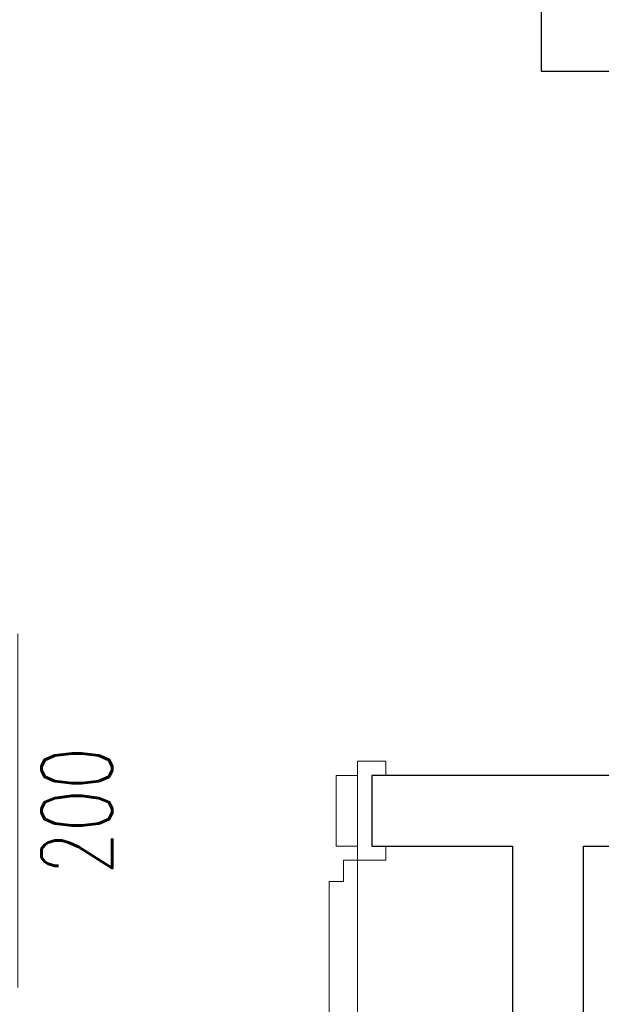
# Model space of a CAD drawing. Header units: millimetres. Extents: x 6161 to 8965, y -9035 to -5431.
# Tile 240 of 256: x 6830 to 6912, y -6195 to -6056. Entities that reach past the tile are written whole.
import ezdxf

# ---------------------------------------------------------------- set-up
doc = ezdxf.new("R2010")
doc.units = ezdxf.units.MM
doc.linetypes.add('DASHED', pattern=[19.05, 12.7, -6.35])
doc.layers.add('drzwi', color=30, linetype='Continuous', lineweight=20)
doc.layers.add('Ściany', color=7, linetype='Continuous')
doc.styles.add('JACEK_07', font='SIMPLEX.SHX', dxfattribs={"width": 0.7})

# ---------------------------------------------------------------- blocks, each defined once
blk = doc.blocks.new('*U466')
at = {"color": 7}
blk.add_lwpolyline([(50, 25), (50, -25)], dxfattribs=at)
for points in [[(-2, 5), (0, 5), (0, -5), (-2, -5), (-2, -7), (2, -7), (2, -5), (2, 7), (-2, 7), (-2, 5)], [(102, 5), (100, 5), (100, -5), (102, -5), (102, -7), (98, -7), (98, -5), (98, 7), (102, 7), (102, 5)], [(2, -5), (5, -5), (5, 5), (2, 5)], [(98, -5), (95, -5), (95, 5), (98, 5)]]:
    blk.add_lwpolyline(points)
blk.add_lwpolyline([(96, -7), (96, -10), (94, -10), (94, -100), (96, -100), (96, -103), (98, -103), (98, -7)], close=True)
at = {"linetype": 'DASHED'}
blk.add_arc((98, -7), 96, 180, 270, dxfattribs=at)
at = {"color": 7, "insert": (50, 0), "char_height": 10, "width": 10, "attachment_point": 5, "rotation": 90, "style": 'JACEK_07'}
blk.add_mtext('90\\P200', dxfattribs=at)

msp = doc.modelspace()

# ---------------------------------------------------------------- linework, layer by layer
at = {"layer": 'Ściany'}
msp.add_lwpolyline([(6903.83, -6047.82), (6903.83, -6062.82), (7048.83, -6062.82), (7048.83, -6162.32), (6879.87, -6162.32), (6879.87, -6172.32), (6899.79, -6172.32), (6899.79, -6227.32), (6909.79, -6227.32), (6909.79, -6172.32), (7048.83, -6172.32), (7048.83, -6333.82), (6909.79, -6333.82), (6909.79, -6327.32), (6909.79, -6327.32), (6909.79, -6327.32), (6899.79, -6327.32), (6899.79, -6327.32), (6899.79, -6327.32), (6899.79, -6333.82), (6508.83, -6333.82)], dxfattribs=at)

# ---------------------------------------------------------------- block references
at = {"layer": 'drzwi'}
msp.add_blockref('*U466', (6779.87, -6167.32), dxfattribs=at)

doc.saveas('drawing.dxf')
